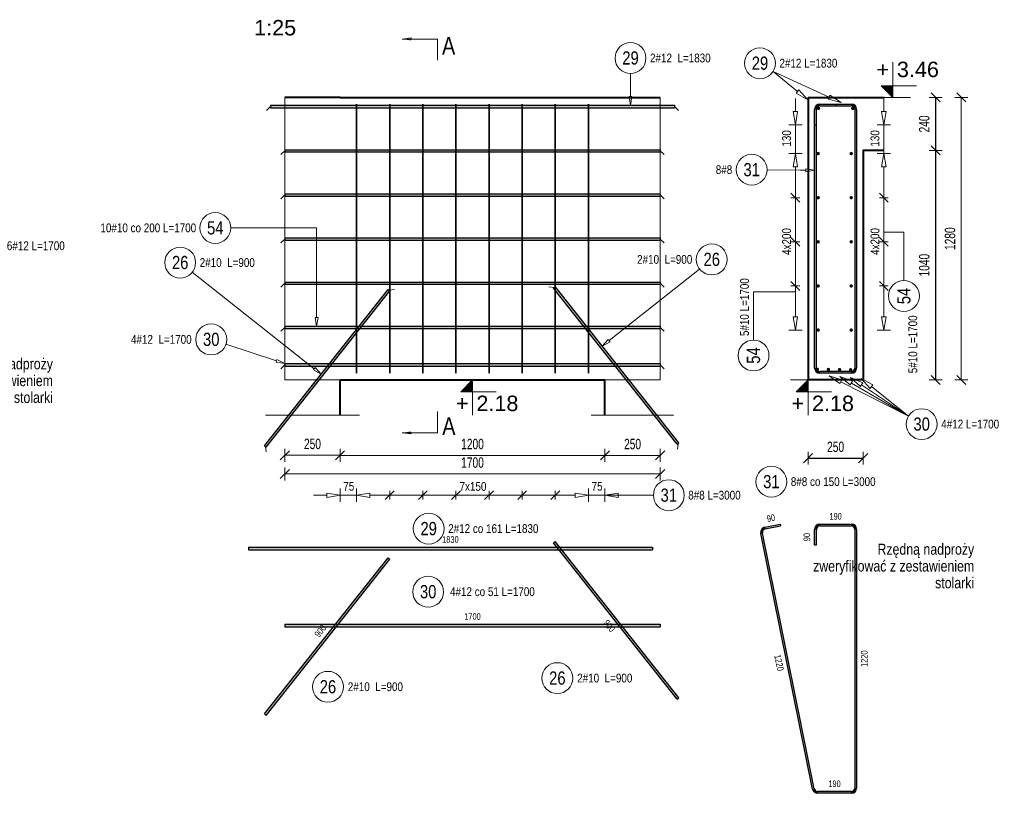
# Model space of a CAD drawing. Extents: x -1906120 to 89837, y -39133 to 303704.
# Tile 31 of 55: x 19945 to 24406, y -3748 to -243. Entities that reach past the tile are written whole.
import ezdxf
from ezdxf.enums import TextEntityAlignment as Align

# ---------------------------------------------------------------- set-up
doc = ezdxf.new("R2010")
doc.units = 0
doc.header["$LTSCALE"] = 10
doc.header["$MEASUREMENT"] = 0
doc.linetypes.add('HIDDEN', pattern=[0.375, 0.25, -0.125])
for name, color, linetype, lineweight in [('P-Linia1', 3, 'Continuous', 40), ('P-Linia4', 253, 'Continuous', 5), ('P-Opis', 1, 'Continuous', 18), ('P-Przerywana', 13, 'HIDDEN', 9), ('P-Wymiar', 254, 'Continuous', 9), ('RCAD_deskowanie', 3, 'Continuous', 40)]:
    doc.layers.add(name, color=color, linetype=linetype, lineweight=lineweight)
for name, color, linetype in [('RCAD_kształt pręta', 7, 'Continuous'), ('RCAD_opis kształtu pręta', 7, 'Continuous'), ('RCAD_opis rozkładu', 7, 'Continuous'), ('RCAD_pręt wyrzucony', 130, 'Continuous'), ('RCAD_pręty punktowe', 7, 'Continuous'), ('RCAD_rozkład pręta', 7, 'Continuous'), ('RCAD_symbole graficzne', 7, 'Continuous')]:
    doc.layers.add(name, color=color, linetype=linetype)
doc.styles.add('_Fd Opis', font='arial.ttf')
doc.styles.add('_Fdelita opis', font='arial.ttf')
doc.styles.add('ROMANS', font='arial.ttf', dxfattribs={"width": 0.7})
doc.styles.add('style1', font='arial.ttf', dxfattribs={"width": 0.8})
doc.dimstyles.new('A25', dxfattribs={"dimscale": 27, "dimtxt": 1.75, "dimasz": 0.06, "dimexe": 0, "dimexo": 0, "dimgap": 1, "dimtad": 1, "dimdec": 4, "dimrnd": 0.1, "dimdsep": 46, "dimtxsty": 'ROMANS', "dimblk": '[[[[[[[[', "dimcen": 2, "dimdle": 2, "dimse1": 1, "dimse2": 1, "dimclrd": 256, "dimclrt": 1, "dimadec": 0, "dimazin": 0, "dimtfac": 1, "dimtdec": 4, "dimtix": 1, "dimtmove": 2, "dimatfit": 3, "dimldrblk": '[[[[[[[[', "dimfxl": 0, "dimtvp": 0.6, "dimtolj": 1, "dimlwd": -1, "dimarcsym": 0})

# ---------------------------------------------------------------- blocks, each defined once
blk = doc.blocks.new('[[[[[[[[')
at = {"layer": 'P-Wymiar'}
for p, q in [((-12.7, -12.7), (12.7, 12.7)), ((0, 0), (-4.6, 0)), ((0, 18), (0, -18))]:
    blk.add_line(p, q, dxfattribs=at)
blk = doc.blocks.new('*D140')
at = {"layer": 'Defpoints', "color": 0, "transparency": 16777216}
for p in [(22596.6, -1995.6), (22846.6, -1995.6), (22846.6, -2217)]:
    blk.add_point(p, dxfattribs=at)
at = {"layer": 'P-Wymiar', "transparency": 16777216}
blk.add_line((22598.2, -2217), (22845, -2217), dxfattribs=at)
at = {"layer": 'P-Wymiar', "transparency": 16777216, "xscale": 1.62, "yscale": 1.62, "zscale": 1.62, "rotation": 180}
blk.add_blockref('[[[[[[[[', (22596.6, -2217), dxfattribs=at)
at = {"layer": 'P-Wymiar', "transparency": 16777216, "xscale": 1.62, "yscale": 1.62, "zscale": 1.62}
blk.add_blockref('[[[[[[[[', (22846.6, -2217), dxfattribs=at)
at = {"layer": 'P-Wymiar', "color": 1, "transparency": 16777216, "insert": (22721.6, -2165.8), "char_height": 47.25, "attachment_point": 5, "style": 'ROMANS'}
blk.add_mtext('\\A1;250', dxfattribs=at)
blk = doc.blocks.new('*D141')
at = {"layer": 'Defpoints', "color": 0, "transparency": 16777216}
for p in [(21146.6, -930.1), (21396.6, -930.1), (21146.6, -2216.3)]:
    blk.add_point(p, dxfattribs=at)
at = {"layer": 'P-Wymiar', "transparency": 16777216}
blk.add_line((21395, -2216.3), (21148.2, -2216.3), dxfattribs=at)
at = {"layer": 'P-Wymiar', "transparency": 16777216, "xscale": 1.62, "yscale": 1.62, "zscale": 1.62, "rotation": 180}
blk.add_blockref('[[[[[[[[', (21146.6, -2216.3), dxfattribs=at)
at = {"layer": 'P-Wymiar', "transparency": 16777216, "xscale": 1.62, "yscale": 1.62, "zscale": 1.62}
blk.add_blockref('[[[[[[[[', (21396.6, -2216.3), dxfattribs=at)
at = {"layer": 'P-Wymiar', "color": 1, "transparency": 16777216, "insert": (21271.6, -2165.2), "char_height": 47.25, "attachment_point": 5, "style": 'ROMANS'}
blk.add_mtext('\\A1;250', dxfattribs=at)
blk = doc.blocks.new('*D142')
at = {"layer": 'Defpoints', "color": 0, "transparency": 16777216}
for p in [(23912.9, -595), (23923.9, -1875), (24210.9, -1875)]:
    blk.add_point(p, dxfattribs=at)
at = {"layer": 'P-Wymiar', "transparency": 16777216}
blk.add_line((24210.9, -596.7), (24210.9, -1873.4), dxfattribs=at)
at = {"layer": 'P-Wymiar', "transparency": 16777216, "xscale": 1.62, "yscale": 1.62, "zscale": 1.62}
for p, rotation in [((24210.9, -595), 90), ((24210.9, -1875), 270)]:
    blk.add_blockref('[[[[[[[[', p, dxfattribs=dict(at, rotation=rotation))
at = {"layer": 'P-Wymiar', "color": 1, "transparency": 16777216, "insert": (24159.8, -1235), "char_height": 47.25, "attachment_point": 5, "rotation": 90, "style": 'ROMANS'}
blk.add_mtext('\\A1;1280', dxfattribs=at)
blk = doc.blocks.new('*D143')
at = {"layer": 'Defpoints', "color": 0, "transparency": 16777216}
for p in [(21396.6, -798.8), (22596.6, -798.8), (22596.6, -2217)]:
    blk.add_point(p, dxfattribs=at)
at = {"layer": 'P-Wymiar', "transparency": 16777216}
blk.add_line((21398.2, -2217), (22595, -2217), dxfattribs=at)
at = {"layer": 'P-Wymiar', "transparency": 16777216, "xscale": 1.62, "yscale": 1.62, "zscale": 1.62, "rotation": 180}
blk.add_blockref('[[[[[[[[', (21396.6, -2217), dxfattribs=at)
at = {"layer": 'P-Wymiar', "transparency": 16777216, "xscale": 1.62, "yscale": 1.62, "zscale": 1.62}
blk.add_blockref('[[[[[[[[', (22596.6, -2217), dxfattribs=at)
at = {"layer": 'P-Wymiar', "color": 1, "transparency": 16777216, "insert": (21996.6, -2165.8), "char_height": 47.25, "attachment_point": 5, "style": 'ROMANS'}
blk.add_mtext('\\A1;1200', dxfattribs=at)
blk = doc.blocks.new('*D144')
at = {"layer": 'Defpoints', "color": 0, "transparency": 16777216}
for p in [(21146.6, -958.8), (22846.6, -958.8), (21146.6, -2301)]:
    blk.add_point(p, dxfattribs=at)
at = {"layer": 'P-Wymiar', "transparency": 16777216}
blk.add_line((22845, -2301), (21148.2, -2301), dxfattribs=at)
at = {"layer": 'P-Wymiar', "transparency": 16777216, "xscale": 1.62, "yscale": 1.62, "zscale": 1.62, "rotation": 180}
blk.add_blockref('[[[[[[[[', (21146.6, -2301), dxfattribs=at)
at = {"layer": 'P-Wymiar', "transparency": 16777216, "xscale": 1.62, "yscale": 1.62, "zscale": 1.62}
blk.add_blockref('[[[[[[[[', (22846.6, -2301), dxfattribs=at)
at = {"layer": 'P-Wymiar', "color": 1, "transparency": 16777216, "insert": (21996.6, -2249.9), "char_height": 47.25, "attachment_point": 5, "style": 'ROMANS'}
blk.add_mtext('\\A1;1700', dxfattribs=at)
blk = doc.blocks.new('*D145')
at = {"transparency": 16777216}
blk.add_line((24094.2, -596.7), (24094.2, -833.4), dxfattribs=at)
at = {"layer": 'Defpoints', "color": 0, "transparency": 16777216}
for p in [(24007.9, -595), (24007.9, -835), (24094.2, -835)]:
    blk.add_point(p, dxfattribs=at)
at = {"transparency": 16777216, "xscale": 1.62, "yscale": 1.62, "zscale": 1.62}
for p, rotation in [((24094.2, -595), 90), ((24094.2, -835), 270)]:
    blk.add_blockref('[[[[[[[[', p, dxfattribs=dict(at, rotation=rotation))
at = {"color": 1, "transparency": 16777216, "insert": (24043.1, -715), "char_height": 47.25, "attachment_point": 5, "rotation": 90, "style": 'ROMANS'}
blk.add_mtext('\\A1;240', dxfattribs=at)
blk = doc.blocks.new('*D146')
at = {"transparency": 16777216}
blk.add_line((24094.2, -836.7), (24094.2, -1873.4), dxfattribs=at)
at = {"layer": 'Defpoints', "color": 0, "transparency": 16777216}
for p in [(24094.2, -835), (23912.9, -1875), (24094.2, -1875)]:
    blk.add_point(p, dxfattribs=at)
at = {"transparency": 16777216, "xscale": 1.62, "yscale": 1.62, "zscale": 1.62}
for p, rotation in [((24094.2, -835), 90), ((24094.2, -1875), 270)]:
    blk.add_blockref('[[[[[[[[', p, dxfattribs=dict(at, rotation=rotation))
at = {"color": 1, "transparency": 16777216, "insert": (24043.1, -1355), "char_height": 47.25, "attachment_point": 5, "rotation": 90, "style": 'ROMANS'}
blk.add_mtext('\\A1;1040', dxfattribs=at)
blk = doc.blocks.new('*D147')
at = {"transparency": 16777216}
blk.add_line((23518, -2229.6), (23764.8, -2229.6), dxfattribs=at)
at = {"layer": 'Defpoints', "color": 0, "transparency": 16777216}
for p in [(23516.4, -1875), (23766.4, -1875), (23766.4, -2229.6)]:
    blk.add_point(p, dxfattribs=at)
at = {"transparency": 16777216, "xscale": 1.62, "yscale": 1.62, "zscale": 1.62, "rotation": 180}
blk.add_blockref('[[[[[[[[', (23516.4, -2229.6), dxfattribs=at)
at = {"transparency": 16777216, "xscale": 1.62, "yscale": 1.62, "zscale": 1.62}
blk.add_blockref('[[[[[[[[', (23766.4, -2229.6), dxfattribs=at)
at = {"color": 1, "transparency": 16777216, "insert": (23641.4, -2178.4), "char_height": 47.25, "attachment_point": 5, "style": 'ROMANS'}
blk.add_mtext('\\A1;250', dxfattribs=at)
blk = doc.blocks.new('*D148')
at = {"layer": 'Defpoints', "color": 0, "transparency": 16777216}
for p in [(21146.6, -930.1), (21396.6, -930.1), (21146.6, -2216.3)]:
    blk.add_point(p, dxfattribs=at)
at = {"layer": 'P-Wymiar', "transparency": 16777216}
blk.add_line((21395, -2216.3), (21148.2, -2216.3), dxfattribs=at)
at = {"layer": 'P-Wymiar', "transparency": 16777216, "xscale": 1.62, "yscale": 1.62, "zscale": 1.62, "rotation": 180}
blk.add_blockref('[[[[[[[[', (21146.6, -2216.3), dxfattribs=at)
at = {"layer": 'P-Wymiar', "transparency": 16777216, "xscale": 1.62, "yscale": 1.62, "zscale": 1.62}
blk.add_blockref('[[[[[[[[', (21396.6, -2216.3), dxfattribs=at)
at = {"layer": 'P-Wymiar', "color": 1, "transparency": 16777216, "insert": (21271.6, -2165.2), "char_height": 47.25, "attachment_point": 5, "style": 'ROMANS'}
blk.add_mtext('\\A1;250', dxfattribs=at)
blk = doc.blocks.new('*D316')
at = {"layer": 'Defpoints', "color": 0, "transparency": 16777216}
for p in [(21146.6, -1770.1), (21396.6, -1770.1), (21146.6, -2216.3)]:
    blk.add_point(p, dxfattribs=at)
at = {"layer": 'P-Wymiar', "transparency": 16777216}
blk.add_line((21395, -2216.3), (21148.2, -2216.3), dxfattribs=at)
at = {"layer": 'P-Wymiar', "transparency": 16777216, "xscale": 1.62, "yscale": 1.62, "zscale": 1.62, "rotation": 180}
blk.add_blockref('[[[[[[[[', (21146.6, -2216.3), dxfattribs=at)
at = {"layer": 'P-Wymiar', "transparency": 16777216, "xscale": 1.62, "yscale": 1.62, "zscale": 1.62}
blk.add_blockref('[[[[[[[[', (21396.6, -2216.3), dxfattribs=at)
at = {"layer": 'P-Wymiar', "color": 1, "transparency": 16777216, "insert": (21271.6, -2165.2), "char_height": 47.25, "attachment_point": 5, "style": 'ROMANS'}
blk.add_mtext('\\A1;250', dxfattribs=at)
blk = doc.blocks.new('*D317')
at = {"layer": 'Defpoints', "color": 0, "transparency": 16777216}
for p in [(21146.6, -1770.1), (21396.6, -1770.1), (21146.6, -2216.3)]:
    blk.add_point(p, dxfattribs=at)
at = {"layer": 'P-Wymiar', "transparency": 16777216}
blk.add_line((21395, -2216.3), (21148.2, -2216.3), dxfattribs=at)
at = {"layer": 'P-Wymiar', "transparency": 16777216, "xscale": 1.62, "yscale": 1.62, "zscale": 1.62, "rotation": 180}
blk.add_blockref('[[[[[[[[', (21146.6, -2216.3), dxfattribs=at)
at = {"layer": 'P-Wymiar', "transparency": 16777216, "xscale": 1.62, "yscale": 1.62, "zscale": 1.62}
blk.add_blockref('[[[[[[[[', (21396.6, -2216.3), dxfattribs=at)
at = {"layer": 'P-Wymiar', "color": 1, "transparency": 16777216, "insert": (21271.6, -2165.2), "char_height": 47.25, "attachment_point": 5, "style": 'ROMANS'}
blk.add_mtext('\\A1;250', dxfattribs=at)

msp = doc.modelspace()

# ---------------------------------------------------------------- hatches: boundary and pattern name
at = {"layer": 'RCAD_kształt pręta'}
for points in [[(21081.58135, -642.0388), (21081.58135, -630.0388), (22911.58135, -630.0388), (22911.58135, -642.0388)], [(23554.41407, -719.0388), (23546.41407, -719.0388), (23546.41407, -649.0388), (23554.41407, -649.0388)], [(23554.41407, -1821.0388), (23546.41407, -1821.0388), (23546.41407, -649.0388), (23554.41407, -649.0388)], [(23570.41407, -633.0388), (23570.41407, -625.0388), (23712.41407, -625.0388), (23712.41407, -633.0388)], [(23570.41407, -633.0388), (23570.41407, -625.0388), (23640.41407, -625.0388), (23640.41407, -633.0388)], [(23728.41407, -649.0388), (23736.41407, -649.0388), (23736.41407, -1821.0388), (23728.41407, -1821.0388)], [(21146.58135, -841.65716), (21146.58135, -831.65716), (22846.58135, -831.65716), (22846.58135, -841.65716)], [(21146.58135, -1041.65716), (21146.58135, -1031.65716), (22846.58135, -1031.65716), (22846.58135, -1041.65716)], [(21146.58135, -1241.65716), (21146.58135, -1231.65716), (22846.58135, -1231.65716), (22846.58135, -1241.65716)], [(21062.32315, -2179.74982), (21054.48147, -2173.54434), (21614.90674, -1465.35159), (21622.74842, -1471.55708)], [(21146.58135, -1441.65716), (21146.58135, -1431.65716), (22846.58135, -1431.65716), (22846.58135, -1441.65716)], [(22931.96636, -2160.49677), (22924.12467, -2166.70225), (22363.6994, -1458.5095), (22371.54109, -1452.30402)], [(21146.58135, -1641.65716), (21146.58135, -1631.65716), (22846.58135, -1631.65716), (22846.58135, -1641.65716)], [(21146.58135, -1813.19524), (21146.58135, -1801.19524), (22846.58135, -1801.19524), (22846.58135, -1813.19524)], [(23712.41407, -1837.0388), (23712.41407, -1845.0388), (23570.41407, -1845.0388), (23570.41407, -1837.0388)]]:
    msp.add_hatch(color=4, dxfattribs=at).paths.add_polyline_path(points, flags=0)
h = msp.add_hatch(color=4, dxfattribs=at)
edge = h.paths.add_edge_path(flags=0)
edge.add_line((23570.41407, -625.0388), (23570.41407, -633.0388))
edge.add_arc((23570.41407, -649.0388), 16, 90, 180)
edge.add_line((23554.41407, -649.0388), (23546.41407, -649.0388))
edge.add_arc((23570.41407, -649.0388), 24, 450, 540, ccw=False)
h = msp.add_hatch(color=4, dxfattribs=at)
edge = h.paths.add_edge_path(flags=0)
edge.add_line((23570.41407, -625.0388), (23570.41407, -633.0388))
edge.add_arc((23570.41407, -649.0388), 16, 90, 180)
edge.add_line((23554.41407, -649.0388), (23546.41407, -649.0388))
edge.add_arc((23570.41407, -649.0388), 24, 450, 540, ccw=False)
h = msp.add_hatch(color=4, dxfattribs=at)
edge = h.paths.add_edge_path(flags=0)
edge.add_line((23736.41407, -649.0388), (23728.41407, -649.0388))
edge.add_arc((23712.41407, -649.0388), 16, 0, 90)
edge.add_line((23712.41407, -633.0388), (23712.41407, -625.0388))
edge.add_arc((23712.41407, -649.0388), 24, 360, 450, ccw=False)
h = msp.add_hatch(color=4, dxfattribs=at)
edge = h.paths.add_edge_path(flags=0)
edge.add_line((23546.41407, -1821.0388), (23554.41407, -1821.0388))
edge.add_arc((23570.41407, -1821.0388), 16, 180, 270)
edge.add_line((23570.41407, -1837.0388), (23570.41407, -1845.0388))
edge.add_arc((23570.41407, -1821.0388), 24, 540, 630, ccw=False)
h = msp.add_hatch(color=4, dxfattribs=at)
edge = h.paths.add_edge_path(flags=0)
edge.add_line((23712.41407, -1845.0388), (23712.41407, -1837.0388))
edge.add_arc((23712.41407, -1821.0388), 16, -90, 0)
edge.add_line((23728.41407, -1821.0388), (23736.41407, -1821.0388))
edge.add_arc((23712.41407, -1821.0388), 24, 270, 360, ccw=False)
at = {"layer": 'RCAD_pręt wyrzucony'}
for points in [[(23322.59035, -2550.20356), (23321.001, -2542.36303), (23389.60566, -2528.45618), (23391.19501, -2536.29671)], [(23570.41407, -2536.17439), (23570.41407, -2528.17439), (23712.41407, -2528.17439), (23712.41407, -2536.17439)], [(23544.88496, -3727.3531), (23537.04442, -3728.94246), (23302.24746, -2570.65269), (23310.088, -2569.06334)], [(23554.41407, -2622.17439), (23546.41407, -2622.17439), (23546.41407, -2552.17439), (23554.41407, -2552.17439)], [(23728.41407, -2552.17439), (23736.41407, -2552.17439), (23736.41407, -3724.17439), (23728.41407, -3724.17439)], [(22931.96636, -3315.73465), (22924.12467, -3321.94013), (22363.6994, -2613.74739), (22371.54109, -2607.5419)], [(20981.58135, -2645.23555), (20981.58135, -2633.23555), (22811.58135, -2633.23555), (22811.58135, -2645.23555)], [(21062.32315, -3394.91534), (21054.48147, -3388.70985), (21614.90674, -2680.5171), (21622.74842, -2686.72259)], [(21146.58135, -2994.10783), (21146.58135, -2982.10783), (22846.58135, -2982.10783), (22846.58135, -2994.10783)], [(23712.41407, -3740.17439), (23712.41407, -3748.17439), (23560.56602, -3748.17439), (23560.56602, -3740.17439)]]:
    msp.add_hatch(color=4, dxfattribs=at).paths.add_polyline_path(points, flags=0)
h = msp.add_hatch(color=4, dxfattribs=at)
edge = h.paths.add_edge_path(flags=0)
edge.add_line((23570.41407, -2528.17439), (23570.41407, -2536.17439))
edge.add_arc((23570.41407, -2552.17439), 16, 90, 180)
edge.add_line((23554.41407, -2552.17439), (23546.41407, -2552.17439))
edge.add_arc((23570.41407, -2552.17439), 24, 450, 540, ccw=False)
h = msp.add_hatch(color=4, dxfattribs=at)
edge = h.paths.add_edge_path(flags=0)
edge.add_line((23736.41407, -2552.17439), (23728.41407, -2552.17439))
edge.add_arc((23712.41407, -2552.17439), 16, 0, 90)
edge.add_line((23712.41407, -2536.17439), (23712.41407, -2528.17439))
edge.add_arc((23712.41407, -2552.17439), 24, 360, 450, ccw=False)
h = msp.add_hatch(color=4, dxfattribs=at)
edge = h.paths.add_edge_path(flags=0)
edge.add_line((23321.001, -2542.36303), (23322.59035, -2550.20356))
edge.add_arc((23325.76906, -2565.88463), 16, 101.4591559, 191.4591559)
edge.add_line((23310.088, -2569.06334), (23302.24746, -2570.65269))
edge.add_arc((23325.76906, -2565.88463), 24, 461.4591559, 551.4591559, ccw=False)
h = msp.add_hatch(color=4, dxfattribs=at)
edge = h.paths.add_edge_path(flags=0)
edge.add_line((23537.04442, -3728.94246), (23544.88496, -3727.3531))
edge.add_arc((23560.56602, -3724.17439), 16, -168.5408441, -90)
edge.add_line((23560.56602, -3740.17439), (23560.56602, -3748.17439))
edge.add_arc((23560.56602, -3724.17439), 24, 191.4591559, 270, ccw=False)
h = msp.add_hatch(color=4, dxfattribs=at)
edge = h.paths.add_edge_path(flags=0)
edge.add_line((23712.41407, -3748.17439), (23712.41407, -3740.17439))
edge.add_arc((23712.41407, -3724.17439), 16, -90, 0)
edge.add_line((23728.41407, -3724.17439), (23736.41407, -3724.17439))
edge.add_arc((23712.41407, -3724.17439), 24, 270, 360, ccw=False)
at = {"layer": 'RCAD_pręty punktowe'}
h = msp.add_hatch(color=1, dxfattribs=at)
edge = h.paths.add_edge_path(flags=0)
edge.add_arc((23563.81138, -644.52166), 8, 0, 360, ccw=False)
h = msp.add_hatch(color=1, dxfattribs=at)
edge = h.paths.add_edge_path(flags=0)
edge.add_arc((23719.01675, -644.52166), 8, 0, 360, ccw=False)
h = msp.add_hatch(color=1, dxfattribs=at)
edge = h.paths.add_edge_path(flags=0)
edge.add_arc((23562.41407, -849.15419), 8, 0, 360, ccw=False)
h = msp.add_hatch(color=1, dxfattribs=at)
edge = h.paths.add_edge_path(flags=0)
edge.add_arc((23712.02388, -849.15419), 8, 0, 360, ccw=False)
h = msp.add_hatch(color=1, dxfattribs=at)
edge = h.paths.add_edge_path(flags=0)
edge.add_arc((23562.41407, -1049.15419), 8, 0, 360, ccw=False)
h = msp.add_hatch(color=1, dxfattribs=at)
edge = h.paths.add_edge_path(flags=0)
edge.add_arc((23712.02388, -1049.15419), 8, 0, 360, ccw=False)
h = msp.add_hatch(color=1, dxfattribs=at)
edge = h.paths.add_edge_path(flags=0)
edge.add_arc((23562.41407, -1249.15419), 8, 0, 360, ccw=False)
h = msp.add_hatch(color=1, dxfattribs=at)
edge = h.paths.add_edge_path(flags=0)
edge.add_arc((23712.02388, -1249.15419), 8, 0, 360, ccw=False)
h = msp.add_hatch(color=1, dxfattribs=at)
edge = h.paths.add_edge_path(flags=0)
edge.add_arc((23562.41407, -1449.15419), 8, 0, 360, ccw=False)
h = msp.add_hatch(color=1, dxfattribs=at)
edge = h.paths.add_edge_path(flags=0)
edge.add_arc((23712.02388, -1449.15419), 8, 0, 360, ccw=False)
h = msp.add_hatch(color=1, dxfattribs=at)
edge = h.paths.add_edge_path(flags=0)
edge.add_arc((23562.41407, -1649.15419), 8, 0, 360, ccw=False)
h = msp.add_hatch(color=1, dxfattribs=at)
edge = h.paths.add_edge_path(flags=0)
edge.add_arc((23712.02388, -1649.15419), 8, 0, 360, ccw=False)
h = msp.add_hatch(color=1, dxfattribs=at)
edge = h.paths.add_edge_path(flags=0)
edge.add_arc((23558.24539, -1826.65621), 8, 0, 360, ccw=False)
h = msp.add_hatch(color=1, dxfattribs=at)
edge = h.paths.add_edge_path(flags=0)
edge.add_arc((23608.75541, -1827.3985), 8, 0, 360, ccw=False)
h = msp.add_hatch(color=1, dxfattribs=at)
edge = h.paths.add_edge_path(flags=0)
edge.add_arc((23659.26542, -1828.14078), 8, 0, 360, ccw=False)
h = msp.add_hatch(color=1, dxfattribs=at)
edge = h.paths.add_edge_path(flags=0)
edge.add_arc((23709.77544, -1828.88306), 8, 0, 360, ccw=False)
at = {"layer": 'RCAD_symbole graficzne', "linetype": 'Continuous', "lineweight": 0}
for points in [[(21678.39471, -330.74391), (21718.39471, -330.74391), (21718.39471, -336.44577)], [(21678.39471, -2114.29378), (21718.39471, -2114.29378), (21718.39471, -2108.59192)]]:
    msp.add_hatch(color=7, dxfattribs=at).paths.add_polyline_path(points, flags=0)
at = {"layer": 'RCAD_symbole graficzne'}
for points in [[(23847.9312, -541.70547), (23901.26453, -595.0388), (23901.26453, -541.70547)], [(21943.24802, -1928.37214), (21996.58135, -1875.0388), (21996.58135, -1928.37214)], [(23463.08073, -1928.37214), (23516.41407, -1875.0388), (23516.41407, -1928.37214)]]:
    msp.add_hatch(color=1, dxfattribs=at).paths.add_polyline_path(points, flags=0)

# ---------------------------------------------------------------- linework, layer by layer
at = {"layer": 'P-Linia1'}
msp.add_lwpolyline([(22546.58135, -595.0388), (22846.58135, -595.0388)], dxfattribs=at)
at = {"layer": 'P-Linia4'}
for points in [[(21396.58135, -1875.0388), (21396.58135, -2035.05453)], [(22596.58135, -2035.0388), (22596.58135, -1875.0388)]]:
    msp.add_lwpolyline(points, dxfattribs=at)
at = {"layer": 'P-Przerywana', "lineweight": 5}
for points in [[(21146.58135, -1875.0388), (21146.58135, -595.0388)], [(22846.58135, -1875.0388), (22846.58135, -595.0388)], [(21146.58135, -1875.0388), (21396.58135, -1875.0388)], [(22596.58135, -1875.0388), (22846.58135, -1875.0388)]]:
    msp.add_lwpolyline(points, dxfattribs=at)
at = {"layer": 'P-Przerywana'}
for points in [[(21058.90574, -2035.05453), (21484.25697, -2035.05453)], [(22533.90574, -2035.05453), (22909.25697, -2035.05453)]]:
    msp.add_lwpolyline(points, dxfattribs=at)
at = {"layer": 'RCAD_deskowanie'}
for points in [[(21396.58135, -595.0388), (21146.58135, -595.0388)], [(21396.58135, -595.0388), (22546.58135, -595.0388)], [(23516.41407, -595.0388), (23861.49498, -595.0388)], [(23516.41407, -595.0388), (23516.41407, -1875.0388)], [(23861.49498, -835.0388), (23766.41407, -835.0388), (23766.41407, -1875.0388)], [(21396.58135, -1875.0388), (22596.58135, -1875.0388)], [(21396.58135, -2035.05453), (21396.58135, -1875.0388)], [(22596.58135, -2035.0388), (22596.58135, -1875.0388)], [(23766.41407, -1875.0388), (23516.41407, -1875.0388)]]:
    msp.add_lwpolyline(points, dxfattribs=at)
at = {"layer": 'RCAD_kształt pręta', "color": 2, "lineweight": 5}
for p, q in [((21081.58135, -636.0388), (21064.08135, -653.5388)), ((22911.58135, -636.0388), (22929.08135, -653.5388)), ((21146.58135, -836.65716), (21129.08135, -854.15716)), ((22846.58135, -836.65716), (22864.08135, -854.15716)), ((21146.58135, -1036.65716), (21129.08135, -1054.15716)), ((22846.58135, -1036.65716), (22864.08135, -1054.15716)), ((21146.58135, -1236.65716), (21129.08135, -1254.15716)), ((22846.58135, -1236.65716), (22864.08135, -1254.15716)), ((21146.58135, -1436.65716), (21129.08135, -1454.15716)), ((21618.82758, -1468.45434), (21643.41012, -1465.59098)), ((22367.62025, -1455.40676), (22343.03771, -1452.54341)), ((22846.58135, -1436.65716), (22864.08135, -1454.15716)), ((21146.58135, -1636.65716), (21129.08135, -1654.15716)), ((22846.58135, -1636.65716), (22864.08135, -1654.15716)), ((21146.58135, -1807.19524), (21129.08135, -1824.69524)), ((22846.58135, -1807.19524), (22864.08135, -1824.69524)), ((21058.40231, -2176.64708), (21061.26566, -2201.22962)), ((22928.04551, -2163.59951), (22925.18216, -2188.18205))]:
    msp.add_line(p, q, dxfattribs=at)
at = {"layer": 'RCAD_kształt pręta', "color": 4}
for p, q in [((21081.58135, -630.0388), (22911.58135, -630.0388)), ((21081.58135, -630.0388), (21081.58135, -642.0388)), ((21081.58135, -642.0388), (22911.58135, -642.0388)), ((22911.58135, -630.0388), (22911.58135, -642.0388)), ((23546.41407, -719.0388), (23546.41407, -649.0388)), ((23546.41407, -1821.0388), (23546.41407, -649.0388)), ((23554.41407, -719.0388), (23554.41407, -649.0388)), ((23554.41407, -1821.0388), (23554.41407, -649.0388)), ((23570.41407, -625.0388), (23712.41407, -625.0388)), ((23570.41407, -625.0388), (23640.41407, -625.0388)), ((23570.41407, -633.0388), (23712.41407, -633.0388)), ((23570.41407, -633.0388), (23640.41407, -633.0388)), ((23640.41407, -625.0388), (23640.41407, -633.0388)), ((23728.41407, -649.0388), (23728.41407, -1821.0388)), ((23736.41407, -649.0388), (23736.41407, -1821.0388)), ((23546.41407, -719.0388), (23554.41407, -719.0388)), ((21146.58135, -831.65716), (22846.58135, -831.65716)), ((21146.58135, -831.65716), (21146.58135, -841.65716)), ((21146.58135, -841.65716), (22846.58135, -841.65716)), ((22846.58135, -831.65716), (22846.58135, -841.65716)), ((21146.58135, -1031.65716), (22846.58135, -1031.65716)), ((21146.58135, -1031.65716), (21146.58135, -1041.65716)), ((21146.58135, -1041.65716), (22846.58135, -1041.65716)), ((22846.58135, -1031.65716), (22846.58135, -1041.65716)), ((21146.58135, -1231.65716), (22846.58135, -1231.65716)), ((21146.58135, -1231.65716), (21146.58135, -1241.65716)), ((21146.58135, -1241.65716), (22846.58135, -1241.65716)), ((22846.58135, -1231.65716), (22846.58135, -1241.65716)), ((21054.48147, -2173.54434), (21614.90674, -1465.35159)), ((21062.32315, -2179.74982), (21622.74842, -1471.55708)), ((21146.58135, -1431.65716), (22846.58135, -1431.65716)), ((21146.58135, -1431.65716), (21146.58135, -1441.65716)), ((21146.58135, -1441.65716), (22846.58135, -1441.65716)), ((21614.90674, -1465.35159), (21622.74842, -1471.55708)), ((22363.6994, -1458.5095), (22371.54109, -1452.30402)), ((22924.12467, -2166.70225), (22363.6994, -1458.5095)), ((22931.96636, -2160.49677), (22371.54109, -1452.30402)), ((22846.58135, -1431.65716), (22846.58135, -1441.65716)), ((21146.58135, -1631.65716), (22846.58135, -1631.65716)), ((21146.58135, -1631.65716), (21146.58135, -1641.65716)), ((21146.58135, -1641.65716), (22846.58135, -1641.65716)), ((22846.58135, -1631.65716), (22846.58135, -1641.65716)), ((21146.58135, -1801.19524), (22846.58135, -1801.19524)), ((21146.58135, -1801.19524), (21146.58135, -1813.19524)), ((21146.58135, -1813.19524), (22846.58135, -1813.19524)), ((22846.58135, -1801.19524), (22846.58135, -1813.19524)), ((23712.41407, -1837.0388), (23570.41407, -1837.0388)), ((23712.41407, -1845.0388), (23570.41407, -1845.0388)), ((21054.48147, -2173.54434), (21062.32315, -2179.74982)), ((22924.12467, -2166.70225), (22931.96636, -2160.49677))]:
    msp.add_line(p, q, dxfattribs=at)
for centre, radius, start, end in [((23570.41407, -649.0388), 24, 90, 180), ((23570.41407, -649.0388), 24, 90, 180), ((23570.41407, -649.0388), 16, 90, 180), ((23570.41407, -649.0388), 16, 90, 180), ((23712.41407, -649.0388), 24, 360, 90), ((23712.41407, -649.0388), 16, 360, 90), ((23570.41407, -1821.0388), 24, 180, 270), ((23570.41407, -1821.0388), 16, 180, 270), ((23712.41407, -1821.0388), 16, 270, 0), ((23712.41407, -1821.0388), 24, 270, 360)]:
    msp.add_arc(centre, radius, start, end, dxfattribs=at)
at = {"layer": 'RCAD_opis kształtu pręta', "color": 8, "lineweight": 0}
for p, q in [((22712.40387, -486.43876), (22712.40387, -590.0388)), ((22712.40387, -630.0388), (22705.7372, -590.0388)), ((22719.07054, -590.0388), (22705.7372, -590.0388)), ((22719.07054, -590.0388), (22712.40387, -630.0388)), ((23481.41407, -924.64525), (23331.25598, -923.18001)), ((23481.41407, -924.64525), (23506.41407, -924.64525)), ((23506.41407, -917.97859), (23546.41407, -924.64525)), ((23506.41407, -917.97859), (23506.41407, -931.31192)), ((23546.41407, -924.64525), (23506.41407, -931.31192)), ((21290.22602, -1186.21991), (20901.37383, -1186.21991)), ((21290.22602, -1186.21991), (21290.22602, -1591.65716)), ((23025.50488, -1372.46717), (22615.8865, -1696.61691)), ((20727.33514, -1386.74604), (21280.00446, -1824.09851)), ((21290.22602, -1631.65716), (21283.55935, -1591.65716)), ((21296.89268, -1591.65716), (21283.55935, -1591.65716)), ((21296.89268, -1591.65716), (21290.22602, -1631.65716)), ((22584.51976, -1721.43884), (22611.74951, -1691.38912)), ((22620.02348, -1701.8447), (22611.74951, -1691.38912)), ((20879.53542, -1713.40067), (21108.58223, -1788.70257)), ((22620.02348, -1701.8447), (22584.51976, -1721.43884)), ((21110.66434, -1782.36938), (21106.50012, -1795.03576)), ((21110.66434, -1782.36938), (21146.58135, -1801.19524)), ((21146.58135, -1801.19524), (21106.50012, -1795.03576)), ((21284.14144, -1818.87072), (21275.86747, -1829.3263)), ((21284.14144, -1818.87072), (21311.37119, -1848.92044)), ((21311.37119, -1848.92044), (21275.86747, -1829.3263))]:
    msp.add_line(p, q, dxfattribs=at)
for centre in [(22712.40387, -416.43876), (23261.25931, -922.49698), (20831.37383, -1186.21991), (20672.44336, -1343.30767), (23080.39666, -1329.0288), (20813.03696, -1691.5385)]:
    msp.add_circle(centre, 70, dxfattribs=at)
at = {"layer": 'RCAD_opis rozkładu', "color": 8, "lineweight": 0}
for p, q in [((23358.24097, -476.97445), (23469.19084, -567.5201)), ((23358.24097, -476.97445), (23611.61452, -593.31778)), ((23475.51352, -559.77261), (23462.86815, -575.26759)), ((23515.67577, -605.45624), (23462.86815, -575.26759)), ((23475.51352, -559.77261), (23515.67577, -605.45624)), ((23459.32989, -599.0388), (23459.32989, -659.0388)), ((23615.78741, -584.23004), (23607.44164, -602.40552)), ((23666.14097, -618.35508), (23607.44164, -602.40552)), ((23615.78741, -584.23004), (23666.14097, -618.35508)), ((23859.87523, -599.0388), (23859.87523, -659.0388)), ((23459.32989, -719.0388), (23449.32989, -659.0388)), ((23469.32989, -659.0388), (23449.32989, -659.0388)), ((23469.32989, -659.0388), (23459.32989, -719.0388)), ((23859.87523, -719.0388), (23849.87523, -659.0388)), ((23869.87523, -659.0388), (23849.87523, -659.0388)), ((23869.87523, -659.0388), (23859.87523, -719.0388)), ((23489.32989, -719.0388), (23429.32989, -719.0388)), ((23459.32989, -849.15419), (23459.32989, -719.0388)), ((23889.87523, -719.0388), (23829.87523, -719.0388)), ((23859.87523, -849.15419), (23859.87523, -719.0388)), ((23429.32989, -849.15419), (23489.32989, -849.15419)), ((23449.32989, -909.15419), (23459.32989, -849.15419)), ((23459.32989, -849.15419), (23469.32989, -909.15419)), ((23889.87523, -849.15419), (23829.87523, -849.15419)), ((23849.87523, -909.15419), (23859.87523, -849.15419)), ((23859.87523, -849.15419), (23869.87523, -909.15419)), ((23449.32989, -909.15419), (23469.32989, -909.15419)), ((23459.32989, -1049.15419), (23459.32989, -909.15419)), ((23849.87523, -909.15419), (23869.87523, -909.15419)), ((23859.87523, -1049.15419), (23859.87523, -909.15419)), ((23479.32989, -1069.15419), (23439.32989, -1029.15419)), ((23439.32989, -1049.15419), (23479.32989, -1049.15419)), ((23459.32989, -1149.15419), (23459.32989, -1049.15419)), ((23879.87523, -1069.15419), (23839.87523, -1029.15419)), ((23879.87523, -1049.15419), (23839.87523, -1049.15419)), ((23859.87523, -1149.15419), (23859.87523, -1049.15419)), ((23459.32989, -1149.15419), (23459.32989, -1249.15419)), ((23859.87523, -1149.15419), (23859.87523, -1249.15419)), ((23439.32989, -1229.15419), (23479.32989, -1269.15419)), ((23839.87523, -1229.15419), (23879.87523, -1269.15419)), ((23950.69575, -1206.04955), (23859.87523, -1206.04955)), ((23950.69575, -1206.04955), (23950.69575, -1424.54479)), ((23439.32989, -1249.15419), (23479.32989, -1249.15419)), ((23459.32989, -1249.15419), (23459.32989, -1449.15419)), ((23879.87523, -1249.15419), (23839.87523, -1249.15419)), ((23859.87523, -1249.15419), (23859.87523, -1449.15419)), ((23439.32989, -1429.15419), (23479.32989, -1469.15419)), ((23439.32989, -1449.15419), (23479.32989, -1449.15419)), ((23459.32989, -1449.15419), (23459.32989, -1589.15419)), ((23839.87523, -1429.15419), (23879.87523, -1469.15419)), ((23879.87523, -1449.15419), (23839.87523, -1449.15419)), ((23859.87523, -1449.15419), (23859.87523, -1589.15419)), ((23269.61682, -1475.80085), (23459.32989, -1475.80085)), ((23269.61682, -1475.80085), (23269.61682, -1694.29609)), ((23459.32989, -1649.15419), (23449.32989, -1589.15419)), ((23469.32989, -1589.15419), (23449.32989, -1589.15419)), ((23469.32989, -1589.15419), (23459.32989, -1649.15419)), ((23859.87523, -1649.15419), (23849.87523, -1589.15419)), ((23869.87523, -1589.15419), (23849.87523, -1589.15419)), ((23869.87523, -1589.15419), (23859.87523, -1649.15419)), ((23429.32989, -1649.15419), (23489.32989, -1649.15419)), ((23889.87523, -1649.15419), (23829.87523, -1649.15419)), ((23660.71147, -1891.85948), (23611.72562, -1855.79861)), ((23611.72562, -1855.79861), (23669.759, -1874.02294)), ((23707.7303, -1897.94135), (23660.72303, -1859.33673)), ((23660.72303, -1859.33673), (23717.70978, -1880.60901)), ((23753.54652, -1905.01067), (23709.16414, -1863.41494)), ((23709.16414, -1863.41494), (23764.63798, -1888.36796)), ((23797.60386, -1913.2297), (23756.77945, -1868.13682)), ((23756.77945, -1868.13682), (23810.02185, -1897.5519)), ((23660.71147, -1891.85948), (23669.759, -1874.02294)), ((23971.78652, -2038.43853), (23665.23523, -1882.94121)), ((23707.7303, -1897.94135), (23717.70978, -1880.60901)), ((23971.78652, -2038.43853), (23712.72004, -1889.27518)), ((23753.54652, -1905.01067), (23764.63798, -1888.36796)), ((23971.78652, -2038.43853), (23759.09225, -1896.68932)), ((23797.60386, -1913.2297), (23810.02185, -1897.5519)), ((23971.78652, -2038.43853), (23803.81286, -1905.3908)), ((21276.58135, -2397.43728), (21336.58135, -2397.43728)), ((21336.58135, -2387.43728), (21396.58135, -2397.43728)), ((21336.58135, -2387.43728), (21336.58135, -2407.43728)), ((21396.58135, -2397.43728), (21336.58135, -2407.43728)), ((21396.58135, -2427.43728), (21396.58135, -2367.43728)), ((21471.58135, -2397.43728), (21396.58135, -2397.43728)), ((21471.58135, -2427.43728), (21471.58135, -2367.43728)), ((21471.58135, -2397.43728), (21531.58135, -2387.43728)), ((21531.58135, -2407.43728), (21471.58135, -2397.43728)), ((21531.58135, -2407.43728), (21531.58135, -2387.43728)), ((21621.58135, -2397.43728), (21531.58135, -2397.43728)), ((21641.58135, -2377.43728), (21601.58135, -2417.43728)), ((21621.58135, -2417.43728), (21621.58135, -2377.43728)), ((21771.58135, -2397.43728), (21621.58135, -2397.43728)), ((21791.58135, -2377.43728), (21751.58135, -2417.43728)), ((21771.58135, -2417.43728), (21771.58135, -2377.43728)), ((21921.58135, -2397.43728), (21771.58135, -2397.43728)), ((21941.58135, -2377.43728), (21901.58135, -2417.43728)), ((21921.58135, -2417.43728), (21921.58135, -2377.43728)), ((21996.58135, -2397.43728), (21921.58135, -2397.43728)), ((21996.58135, -2397.43728), (22071.58135, -2397.43728)), ((22051.58135, -2417.43728), (22091.58135, -2377.43728)), ((22071.58135, -2417.43728), (22071.58135, -2377.43728)), ((22071.58135, -2397.43728), (22221.58135, -2397.43728)), ((22201.58135, -2417.43728), (22241.58135, -2377.43728)), ((22221.58135, -2417.43728), (22221.58135, -2377.43728)), ((22221.58135, -2397.43728), (22371.58135, -2397.43728)), ((22351.58135, -2417.43728), (22391.58135, -2377.43728)), ((22371.58135, -2417.43728), (22371.58135, -2377.43728)), ((22371.58135, -2397.43728), (22461.58135, -2397.43728)), ((22461.58135, -2387.43728), (22521.58135, -2397.43728)), ((22461.58135, -2387.43728), (22461.58135, -2407.43728)), ((22521.58135, -2397.43728), (22461.58135, -2407.43728)), ((22521.58135, -2427.43728), (22521.58135, -2367.43728)), ((22521.58135, -2397.43728), (22596.58135, -2397.43728)), ((22596.58135, -2427.43728), (22596.58135, -2367.43728)), ((22596.58135, -2397.43728), (22656.58135, -2387.43728)), ((22815.83198, -2397.43728), (22596.58135, -2397.43728)), ((22656.58135, -2407.43728), (22596.58135, -2397.43728)), ((22656.58135, -2407.43728), (22656.58135, -2387.43728)), ((22716.58135, -2397.43728), (22656.58135, -2397.43728))]:
    msp.add_line(p, q, dxfattribs=at)
for centre in [(23298.83919, -439.94165), (23950.69575, -1494.54479), (23269.61682, -1764.29609), (24031.27468, -2075.33242), (22885.83198, -2397.43728)]:
    msp.add_circle(centre, 70, dxfattribs=at)
at = {"layer": 'RCAD_pręt wyrzucony', "color": 4}
for p, q in [((23321.001, -2542.36303), (23389.60566, -2528.45618)), ((23322.59035, -2550.20356), (23391.19501, -2536.29671)), ((23389.60566, -2528.45618), (23391.19501, -2536.29671)), ((23570.41407, -2528.17439), (23712.41407, -2528.17439)), ((23570.41407, -2536.17439), (23712.41407, -2536.17439)), ((23537.04442, -3728.94246), (23302.24746, -2570.65269)), ((23544.88496, -3727.3531), (23310.088, -2569.06334)), ((23546.41407, -2622.17439), (23546.41407, -2552.17439)), ((23554.41407, -2622.17439), (23554.41407, -2552.17439)), ((23728.41407, -2552.17439), (23728.41407, -3724.17439)), ((23736.41407, -2552.17439), (23736.41407, -3724.17439)), ((22363.6994, -2613.74739), (22371.54109, -2607.5419)), ((22924.12467, -3321.94013), (22363.6994, -2613.74739)), ((22931.96636, -3315.73465), (22371.54109, -2607.5419)), ((23546.41407, -2622.17439), (23554.41407, -2622.17439)), ((20981.58135, -2633.23555), (22811.58135, -2633.23555)), ((20981.58135, -2633.23555), (20981.58135, -2645.23555)), ((20981.58135, -2645.23555), (22811.58135, -2645.23555)), ((22811.58135, -2633.23555), (22811.58135, -2645.23555)), ((21054.48147, -3388.70985), (21614.90674, -2680.5171)), ((21062.32315, -3394.91534), (21622.74842, -2686.72259)), ((21614.90674, -2680.5171), (21622.74842, -2686.72259)), ((21146.58135, -2982.10783), (22846.58135, -2982.10783)), ((21146.58135, -2982.10783), (21146.58135, -2994.10783)), ((22846.58135, -2982.10783), (22846.58135, -2994.10783)), ((21146.58135, -2994.10783), (22846.58135, -2994.10783)), ((22924.12467, -3321.94013), (22931.96636, -3315.73465)), ((21054.48147, -3388.70985), (21062.32315, -3394.91534)), ((23712.41407, -3740.17439), (23560.56602, -3740.17439)), ((23712.41407, -3748.17439), (23560.56602, -3748.17439))]:
    msp.add_line(p, q, dxfattribs=at)
at = {"layer": 'RCAD_pręt wyrzucony', "color": 8, "lineweight": 0}
for centre in [(23350.41819, -2336.1271), (21798.08759, -2548.94381), (21795.82241, -2834.81431), (22380.89247, -3226.19724), (21341.80403, -3265.49236)]:
    msp.add_circle(centre, 70, dxfattribs=at)
at = {"layer": 'RCAD_pręt wyrzucony', "color": 4}
for centre, radius, start, end in [((23570.41407, -2552.17439), 24, 90, 180), ((23570.41407, -2552.17439), 16, 90, 180), ((23712.41407, -2552.17439), 24, 360, 90), ((23712.41407, -2552.17439), 16, 360, 90), ((23325.76906, -2565.88463), 24, 101.4591559, 191.4591559), ((23325.76906, -2565.88463), 16, 101.4591559, 191.4591559), ((23560.56602, -3724.17439), 24, 191.4591559, 270), ((23560.56602, -3724.17439), 16, 191.4591559, 270), ((23712.41407, -3724.17439), 16, 270, 360), ((23712.41407, -3724.17439), 24, 270, 360)]:
    msp.add_arc(centre, radius, start, end, dxfattribs=at)
at = {"layer": 'RCAD_rozkład pręta', "color": 7, "linetype": 'ByBlock', "lineweight": 35}
for p, q in [((21471.58135, -1845.0388), (21471.58135, -625.0388)), ((21621.58135, -1845.0388), (21621.58135, -625.0388)), ((21771.58135, -1845.0388), (21771.58135, -625.0388)), ((21921.58135, -1845.0388), (21921.58135, -625.0388)), ((22071.58135, -1845.0388), (22071.58135, -625.0388)), ((22221.58135, -1845.0388), (22221.58135, -625.0388)), ((22371.58135, -1845.0388), (22371.58135, -625.0388)), ((22521.58135, -1845.0388), (22521.58135, -625.0388))]:
    msp.add_line(p, q, dxfattribs=at)
at = {"layer": 'RCAD_symbole graficzne', "color": 7, "linetype": 'Continuous', "lineweight": 0}
for p, q in [((21678.39471, -330.74391), (21718.39471, -325.04205)), ((21678.39471, -330.74391), (21838.39471, -330.74391)), ((21718.39471, -330.74391), (21718.39471, -325.04205)), ((21838.39471, -330.74391), (21838.39471, -426.74391)), ((21838.39471, -2114.29378), (21838.39471, -2018.29378)), ((21678.39471, -2114.29378), (21718.39471, -2119.99564)), ((21678.39471, -2114.29378), (21838.39471, -2114.29378)), ((21718.39471, -2114.29378), (21718.39471, -2119.99564))]:
    msp.add_line(p, q, dxfattribs=at)
at = {"layer": 'RCAD_symbole graficzne', "color": 1, "lineweight": 0}
for p, q in [((23901.26453, -595.0388), (23901.26453, -435.0388)), ((24007.9312, -541.70547), (23847.9312, -541.70547)), ((23847.9312, -541.70547), (23901.26453, -595.0388)), ((23981.26453, -595.0388), (23821.26453, -595.0388)), ((22076.58135, -1875.0388), (21916.58135, -1875.0388)), ((21943.24802, -1928.37214), (21996.58135, -1875.0388)), ((21996.58135, -1875.0388), (21996.58135, -2035.0388)), ((23596.41407, -1875.0388), (23436.41407, -1875.0388)), ((23463.08073, -1928.37214), (23516.41407, -1875.0388)), ((23516.41407, -1875.0388), (23516.41407, -2035.0388)), ((22103.24802, -1928.37214), (21943.24802, -1928.37214)), ((23623.08073, -1928.37214), (23463.08073, -1928.37214))]:
    msp.add_line(p, q, dxfattribs=at)

# ---------------------------------------------------------------- texts
at = {"layer": 'P-Linia1', "color": 3, "lineweight": 30, "style": '_Fdelita opis'}
msp.add_text('1:25', height=70, dxfattribs=at).set_placement((21007.41802, -313.83186))
at = {"layer": 'P-Opis', "char_height": 50, "attachment_point": 3, "line_spacing_factor": 0.914286, "style": '_Fd Opis'}
for insert in [(20096.06718, -1777.00259), (24269.12853, -2617.00259)]:
    msp.add_mtext('{\\W0.8;Rzędną nadproży \\Pzweryfikować z zestawieniem \\Pstolarki}', dxfattribs=dict(at, insert=insert))
at = {"layer": 'RCAD_opis kształtu pręta', "color": 1, "attachment_point": 5, "style": 'style1'}
for s, insert, char_height in [('29', (22712.40387, -416.43876), 60), ('2#12  L=1830', (22938.03279, -416.43876), 40), ('31', (23261.25931, -922.49698), 60), ('8#8  ', (23135.85413, -922.49698), 40), ('54', (20831.37383, -1186.21991), 60), ('10#10 co 200 L=1700', (20527.98229, -1186.21991), 40), ('26', (23080.39666, -1329.0288), 60), ('26', (20672.44336, -1343.30767), 60), ('2#10  L=900', (20885.64118, -1343.30767), 40), ('2#10  L=900', (22867.19885, -1329.0288), 40), ('4#12  L=1700', (20587.03696, -1691.5385), 40), ('30', (20813.03696, -1691.5385), 60)]:
    msp.add_mtext(s, dxfattribs=dict(at, insert=insert, char_height=char_height))
at = {"layer": 'RCAD_opis rozkładu', "color": 1, "char_height": 60, "attachment_point": 5, "style": 'style1'}
for s, insert in [('29', (23298.83919, -439.94165)), ('30', (24031.27468, -2075.33242)), ('31', (22885.83198, -2397.43728))]:
    msp.add_mtext(s, dxfattribs=dict(at, insert=insert))
at = {"layer": 'RCAD_opis rozkładu', "color": 2, "char_height": 40, "style": 'style1'}
for s, insert, attachment_point in [('2#12 L=1830', (23518.25802, -439.94165), 5), ('6#12 L=1700', (20018.35506, -1267.26813), 5), ('4#12 L=1700', (24251.06458, -2075.33242), 5), ('75', (21411.17276, -2377.51914), 7), ('7x150', (21937.80918, -2377.8602), 7), ('75', (22536.17276, -2377.51914), 7), ('8#8 L=3000', (23092.56868, -2397.43728), 5)]:
    msp.add_mtext(s, dxfattribs=dict(at, insert=insert, attachment_point=attachment_point))
at = {"layer": 'RCAD_opis rozkładu', "color": 2, "char_height": 40, "rotation": 90, "style": 'style1'}
for s, insert, attachment_point in [('130', (23439.76646, -817.8864), 7), ('130', (23840.3118, -817.8864), 7), ('4x200', (23439.75281, -1308.70126), 7), ('4x200', (23840.29815, -1308.70126), 7), ('5#10 L=1700', (23228.93469, -1545.15011), 5), ('5#10 L=1700', (23991.37788, -1713.69077), 5)]:
    msp.add_mtext(s, dxfattribs=dict(at, insert=insert, attachment_point=attachment_point))
at = {"layer": 'RCAD_opis rozkładu', "color": 1, "char_height": 60, "attachment_point": 5, "rotation": 90, "style": 'style1'}
for insert in [(23950.69575, -1494.54479), (23269.61682, -1764.29609)]:
    msp.add_mtext('54', dxfattribs=dict(at, insert=insert))
at = {"layer": 'RCAD_pręt wyrzucony', "color": 1, "attachment_point": 5, "style": 'style1'}
for s, insert, char_height in [('31', (23350.41819, -2336.1271), 60), ('190', (23641.41407, -2493.17439), 30), ('29', (21798.08759, -2548.94381), 60), ('30', (21795.82241, -2834.81431), 60), ('1700', (21996.58135, -2947.10783), 30), ('26', (22380.89247, -3226.19724), 60), ('26', (21341.80403, -3265.49236), 60), ('190', (23636.49004, -3705.17439), 30)]:
    msp.add_mtext(s, dxfattribs=dict(at, insert=insert, char_height=char_height))
at = {"layer": 'RCAD_pręt wyrzucony', "color": 2, "char_height": 40, "style": 'style1'}
for s, insert, attachment_point in [('8#8 co 150 L=3000', (23630.47549, -2336.1271), 5), ('2#12 co 161 L=1830', (22090.82702, -2548.94381), 5), ('4#12 co 51 L=1700', (22086.78285, -2834.81431), 5), ('2#10  L=900', (22470.89247, -3226.19724), 4), ('2#10  L=900', (21431.80403, -3265.49236), 4)]:
    msp.add_mtext(s, dxfattribs=dict(at, insert=insert, attachment_point=attachment_point))
at = {"layer": 'RCAD_pręt wyrzucony', "color": 1, "char_height": 30, "attachment_point": 5, "style": 'style1'}
for s, insert, rotation in [('90', (23348.3499, -2501.10727), 11.4591559), ('1830', (21896.58135, -2598.23555), 360), ('90', (23511.41407, -2587.17439), 90), ('900', (21307.24821, -3012.89429), 51.64382212), ('900', (22616.46615, -2989.56295), 308.35617788), ('1220', (23385.34361, -3156.751), 281.4591559), ('1220', (23771.41407, -3138.17439), 90)]:
    msp.add_mtext(s, dxfattribs=dict(at, insert=insert, rotation=rotation))
at = {"layer": 'RCAD_symbole graficzne', "color": 2, "style": 'style1'}
msp.add_text('+', height=70, dxfattribs=at).set_placement((23883.48675, -523.92769), align=Align.BOTTOM_RIGHT)
msp.add_text('3.46 ', height=70, dxfattribs=at).set_placement((23919.04231, -523.92769), align=Align.BOTTOM_LEFT)
for p in [(21978.80357, -1946.14992), (23498.63629, -1946.14992)]:
    msp.add_text('+', height=70, dxfattribs=at).set_placement(p, align=Align.TOP_RIGHT)
for p in [(22014.35913, -1946.14992), (23534.19184, -1946.14992)]:
    msp.add_text('2.18 ', height=70, dxfattribs=at).set_placement(p, align=Align.TOP_LEFT)
at = {"layer": 'RCAD_symbole graficzne', "color": 73, "char_height": 80, "attachment_point": 5, "style": 'style1'}
for insert in [(21888.4301, -360.74391), (21889.51042, -2084.29378)]:
    msp.add_mtext('A', dxfattribs=dict(at, insert=insert))

# ---------------------------------------------------------------- dimensions: what is measured, and where the dimension line sits
for base, p1, p2, picture, middle in [((24094.22987, -835.0388), (24007.93683, -595.0388), (24007.93683, -835.0388), '*D145', (24043.10529, -715.0388)), ((24094.22987, -1875.0388), (24094.22987, -835.0388), (23912.85591, -1875.0388), '*D146', (24043.10529, -1355.0388))]:
    dim = msp.add_linear_dim(base=base, p1=p1, p2=p2, angle=90, dimstyle='A25', override={"dimfxl": 0.18, "dimfxlon": 1})
    dim.commit()
    dim.dimension.update_dxf_attribs({"geometry": picture, "text_midpoint": middle})
dim = msp.add_linear_dim(base=(23766.41407, -2229.55484), p1=(23516.41407, -1875.0388), p2=(23766.41407, -1875.0388), dimstyle='A25', override={"dimfxl": 0.18, "dimfxlon": 1})
dim.commit()
dim.dimension.update_dxf_attribs({"geometry": '*D147', "text_midpoint": (23641.41407, -2178.43027)})
at = {"layer": 'P-Wymiar'}
dim = msp.add_linear_dim(base=(24210.87472, -1875.0388), p1=(23912.85591, -595.0388), p2=(23923.90202, -1875.0388), angle=90, dimstyle='A25', override={"dimfxl": 0.18, "dimfxlon": 1}, dxfattribs=at)
dim.commit()
dim.dimension.update_dxf_attribs({"geometry": '*D142', "text_midpoint": (24159.75015, -1235.0388)})
for base, p1, p2, picture, middle in [((22596.58135, -2216.95653), (21396.58135, -798.82178), (22596.58135, -798.82178), '*D143', (21996.58135, -2165.83196)), ((21146.58135, -2216.29279), (21396.58135, -930.0932), (21146.58135, -930.0932), '*D141', (21271.58135, -2165.16822)), ((21146.58135, -2216.29279), (21396.58135, -930.0932), (21146.58135, -930.0932), '*D148', (21271.58135, -2165.16822)), ((21146.58135, -2301.00487), (22846.58135, -958.82178), (21146.58135, -958.82178), '*D144', (21996.58135, -2249.8803)), ((21146.58135, -2216.29279), (21396.58135, -1770.0932), (21146.58135, -1770.0932), '*D316', (21271.58135, -2165.16822)), ((21146.58135, -2216.29279), (21396.58135, -1770.0932), (21146.58135, -1770.0932), '*D317', (21271.58135, -2165.16822)), ((22846.58135, -2216.95653), (22596.58135, -1995.62214), (22846.58135, -1995.62214), '*D140', (22721.58135, -2165.83196))]:
    dim = msp.add_linear_dim(base=base, p1=p1, p2=p2, dimstyle='A25', override={"dimfxl": 0.18, "dimfxlon": 1}, dxfattribs=at)
    dim.commit()
    dim.dimension.update_dxf_attribs({"geometry": picture, "text_midpoint": middle})

doc.saveas('drawing.dxf')
